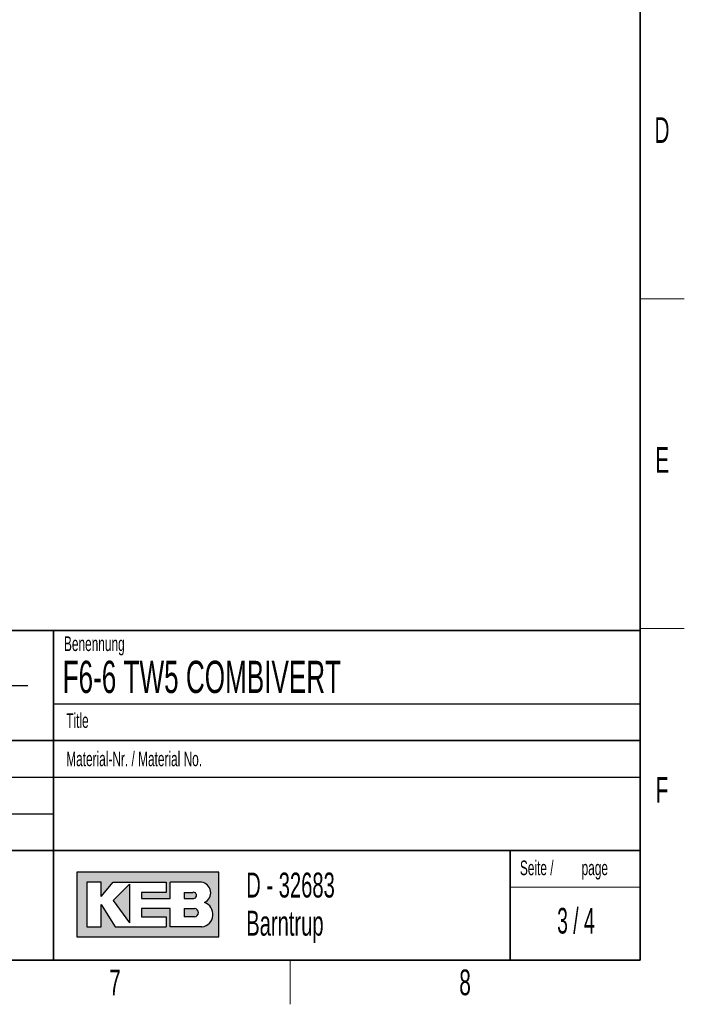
# Paper-space layout 'Blatt3' of a CAD drawing. Header units: millimetres. Extents: x 5 to 418, y 2 to 292.
# Tile 12 of 40: x 323 to 414, y 6 to 140. Entities that reach past the tile are written whole.
import ezdxf

# ---------------------------------------------------------------- set-up
doc = ezdxf.new("R2010")
doc.units = ezdxf.units.MM
doc.layers.add('SLD-0', color=7, linetype='Continuous')
doc.styles.add('SLDTEXTSTYLE0', font='TXT', dxfattribs={"width": 0.605})
doc.styles.add('SLDTEXTSTYLE2', font='TXT', dxfattribs={"width": 0.563})

psp = doc.layouts.new('Blatt3')

# ---------------------------------------------------------------- hatches: boundary and pattern name
at = {"linetype": 'Continuous'}
h = psp.add_hatch(color=7, dxfattribs=at)
h.paths.add_polyline_path([(331.1423676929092, 15.18257760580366), (350.5207896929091, 15.18257760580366), (350.5207896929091, 24.04128480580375), (331.1423676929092, 24.04128480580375)], flags=0)
edge = h.paths.add_edge_path(flags=0)
edge.add_arc((347.9991875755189, 18.26988521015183), 1.720915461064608, -81.72003226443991, 70.17096003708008, ccw=False)
edge.add_line((348.2470169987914, 16.56690822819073), (348.2293995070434, 16.56675060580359))
edge.add_line((348.2293995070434, 16.56675060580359), (343.8767592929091, 16.56675060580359))
edge.add_line((343.8767592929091, 16.56675060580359), (343.8767592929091, 19.05826200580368))
edge.add_line((343.8767592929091, 19.05826200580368), (340.0010748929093, 19.05826200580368))
edge.add_line((340.0010748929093, 19.05826200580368), (340.0010748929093, 17.95092360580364))
edge.add_line((340.0010748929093, 17.95092360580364), (343.3230900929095, 17.95092360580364))
edge.add_line((343.3230900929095, 17.95092360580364), (343.3230900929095, 16.56675060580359))
edge.add_line((343.3230900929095, 16.56675060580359), (336.4022250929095, 16.56675060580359))
edge.add_line((336.4022250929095, 16.56675060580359), (334.4643828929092, 19.61193120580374))
edge.add_line((334.4643828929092, 19.61193120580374), (334.4643828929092, 16.56675060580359))
edge.add_line((334.4643828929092, 16.56675060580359), (332.5265406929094, 16.56675060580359))
edge.add_line((332.5265406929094, 16.56675060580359), (332.5265406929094, 22.65711180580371))
edge.add_line((332.5265406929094, 22.65711180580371), (334.4643828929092, 22.65711180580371))
edge.add_line((334.4643828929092, 22.65711180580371), (334.4643828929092, 20.71926960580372))
edge.add_line((334.4643828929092, 20.71926960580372), (336.1253904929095, 22.65711180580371))
edge.add_line((336.1253904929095, 22.65711180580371), (343.3230900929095, 22.65711180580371))
edge.add_line((343.3230900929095, 22.65711180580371), (343.3230900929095, 21.27293880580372))
edge.add_line((343.3230900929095, 21.27293880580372), (340.0010748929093, 21.27293880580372))
edge.add_line((340.0010748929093, 21.27293880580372), (340.0010748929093, 20.44243500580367))
edge.add_line((340.0010748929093, 20.44243500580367), (343.8767592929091, 20.44243500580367))
edge.add_line((343.8767592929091, 20.44243500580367), (343.8767592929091, 22.65711180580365))
edge.add_line((343.8767592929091, 22.65711180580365), (348.1497422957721, 22.65711180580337))
edge.add_line((348.1497422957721, 22.65711180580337), (348.151741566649, 22.65711180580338))
edge.add_line((348.151741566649, 22.65711180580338), (348.1521661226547, 22.65713246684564))
edge.add_arc((347.9523797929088, 21.20834406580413), 1.462498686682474, -64.4589412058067, 82.1484933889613, ccw=False)
psp.add_hatch(color=7, dxfattribs=at).paths.add_polyline_path([(338.3400672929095, 17.12041980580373), (338.3400672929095, 22.38027720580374), (336.1253904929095, 20.16560040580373)], flags=0)
h = psp.add_hatch(color=7, dxfattribs=at)
edge = h.paths.add_edge_path(flags=0)
edge.add_line((345.8146014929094, 20.44243500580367), (346.974194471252, 20.44243500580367))
edge.add_arc((347.0534490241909, 20.85768690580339), 0.4227474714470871, 259.1945394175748, 460.8054605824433)
edge.add_line((346.9741944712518, 21.27293880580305), (345.8146014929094, 21.27293880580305))
edge.add_line((345.8146014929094, 21.27293880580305), (345.8146014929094, 20.44243500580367))
h = psp.add_hatch(color=7, dxfattribs=at)
edge = h.paths.add_edge_path(flags=0)
edge.add_line((345.8146014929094, 17.95092360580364), (347.1991847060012, 17.95092360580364))
edge.add_arc((347.1991847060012, 18.50459280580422), 0.5536692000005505, 270.0000000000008, 450.0000000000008)
edge.add_line((347.1991847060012, 19.05826200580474), (347.1703327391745, 19.05826200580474))
edge.add_line((347.1703327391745, 19.05826200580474), (345.8146014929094, 19.05826200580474))
edge.add_line((345.8146014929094, 19.05826200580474), (345.8146014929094, 17.95092360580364))

# ---------------------------------------------------------------- linework, layer by layer
at = {"layer": 'SLD-0', "lineweight": 35}
for p, q in [((408, 12), (408, 282.5)), ((135, 57), (408, 57)), ((328, 57.0000000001), (328, 12)), ((408, 57), (408, 12)), ((408, 42), (288, 42)), ((288, 27), (408, 27)), ((390.2572074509, 27), (390.2572074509, 12)), ((26, 12), (408, 12)), ((135, 12), (408, 12))]:
    psp.add_line(p, q, dxfattribs=at)
at = {"layer": 'SLD-0', "lineweight": 18}
for p, q in [((408, 102.25), (414, 102.25)), ((408, 57.25), (414, 57.25)), ((390.2572074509, 22), (408, 22)), ((360.25, 6), (360.25, 12))]:
    psp.add_line(p, q, dxfattribs=at)
at = {"layer": 'SLD-0'}
for p, q in [((313.5, 49.5), (324.5, 49.5)), ((328, 47.0000000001), (408, 47.0000000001)), ((288, 37), (408, 37)), ((288, 32), (328, 32)), ((348.1497422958, 22.6571118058), (348.1517415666, 22.6571118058)), ((348.1517415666, 22.6571118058), (348.1521661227, 22.6571324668)), ((348.229399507, 16.5667506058), (348.2470169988, 16.5669082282))]:
    psp.add_line(p, q, dxfattribs=at)
at = {"layer": 'SLD-0', "linetype": 'Continuous'}
for p, q in [((350.5207896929, 24.0412848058), (331.1423676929, 24.0412848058)), ((331.1423676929, 24.0412848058), (331.1423676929, 15.1825776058)), ((350.5207896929, 15.1825776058), (350.5207896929, 24.0412848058)), ((334.4643828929, 22.6571118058), (332.5265406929, 22.6571118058)), ((332.5265406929, 22.6571118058), (332.5265406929, 16.5667506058)), ((334.4643828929, 20.7192696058), (336.1253904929, 22.6571118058)), ((334.4643828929, 20.7192696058), (334.4643828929, 22.6571118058)), ((336.1253904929, 22.6571118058), (343.3230900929, 22.6571118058)), ((338.3400672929, 22.3802772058), (336.1253904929, 20.1656004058)), ((338.3400672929, 22.3802772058), (338.3400672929, 17.1204198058)), ((343.3230900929, 22.6571118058), (343.3230900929, 21.2729388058)), ((348.1497422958, 22.6571118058), (343.8767592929, 22.6571118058)), ((343.8767592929, 20.4424350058), (343.8767592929, 22.6571118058)), ((348.1497422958, 22.6571118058), (348.1517415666, 22.6571118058)), ((348.1517415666, 22.6571118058), (348.1521661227, 22.6571324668)), ((336.1253904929, 20.1656004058), (338.3400672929, 17.1204198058)), ((340.0010748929, 21.2729388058), (340.0010748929, 20.4424350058)), ((343.3230900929, 21.2729388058), (340.0010748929, 21.2729388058)), ((340.0010748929, 20.4424350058), (343.8767592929, 20.4424350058)), ((345.8146014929, 21.2729388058), (346.9741944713, 21.2729388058)), ((345.8146014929, 21.2729388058), (345.8146014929, 20.4424350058)), ((345.8146014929, 20.4424350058), (346.9741944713, 20.4424350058)), ((334.4643828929, 16.5667506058), (334.4643828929, 19.6119312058)), ((334.4643828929, 19.6119312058), (336.4022250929, 16.5667506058)), ((340.0010748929, 19.0582620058), (340.0010748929, 17.9509236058)), ((343.8767592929, 19.0582620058), (340.0010748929, 19.0582620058)), ((343.8767592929, 16.5667506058), (343.8767592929, 19.0582620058)), ((345.8146014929, 19.0582620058), (347.199184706, 19.0582620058)), ((345.8146014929, 19.0582620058), (345.8146014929, 17.9509236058)), ((347.1703327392, 19.0582620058), (347.199184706, 19.0582620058)), ((340.0010748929, 17.9509236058), (343.3230900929, 17.9509236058)), ((343.3230900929, 17.9509236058), (343.3230900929, 16.5667506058)), ((347.199184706, 17.9509236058), (345.8146014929, 17.9509236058)), ((332.5265406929, 16.5667506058), (334.4643828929, 16.5667506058)), ((336.4022250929, 16.5667506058), (343.3230900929, 16.5667506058)), ((348.229399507, 16.5667506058), (343.8767592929, 16.5667506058)), ((348.229399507, 16.5667506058), (348.2470169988, 16.5669082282)), ((331.1423676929, 15.1825776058), (350.5207896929, 15.1825776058))]:
    psp.add_line(p, q, dxfattribs=at)
for centre, radius, start, end in [((347.9523797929, 21.2083440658), 1.462498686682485, 295.5410587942, 82.1484933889), ((347.0534490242, 20.8576869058), 0.4227474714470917, 259.1945394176, 100.8054605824), ((347.199184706, 18.5045928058), 0.5536692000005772, 270, 90), ((347.9991875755, 18.2698852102), 1.720915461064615, 278.2799677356, 70.1709600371)]:
    psp.add_arc(centre, radius, start, end, dxfattribs=at)

# ---------------------------------------------------------------- texts
at = {"layer": 'SLD-0'}
for s, insert, char_height, attachment_point, style in [('D', (410.9596929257, 127.0010772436), 3.5, 2, 'SLDTEXTSTYLE0'), ('E', (410.9815679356, 82.0010772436), 3.5, 2, 'SLDTEXTSTYLE0'), ('Benennung', (329.4092408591, 56.1865848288), 2, 1, 'SLDTEXTSTYLE0'), ('F6-6 TW5 COMBIVERT', (329.222041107, 52.8643539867), 4.4, 1, 'SLDTEXTSTYLE0'), ('Title', (329.7169273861, 45.7051426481), 2, 1, 'SLDTEXTSTYLE0'), ('Material-Nr. / Material No.', (329.7169273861, 40.4793879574), 2, 1, 'SLDTEXTSTYLE0'), ('F', (410.9536166, 37.0010772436), 3.5, 2, 'SLDTEXTSTYLE0'), ('Seite /', (391.5827404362, 25.611128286), 2, 1, 'SLDTEXTSTYLE0'), ('page', (399.9962824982, 25.6114133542), 2, 1, 'SLDTEXTSTYLE0'), ('D - 32683', (354.2591907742, 23.9656567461), 3.4, 1, 'SLDTEXTSTYLE0'), ('3 / 4', (399.2225360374, 19.1523676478), 3.5, 2, 'SLDTEXTSTYLE2'), ('1:1.5', (312.6833009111, 18.426931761), 5, 1, 'SLDTEXTSTYLE0'), ('Barntrup', (354.2591907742, 18.765656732), 3.4, 1, 'SLDTEXTSTYLE0'), ('8', (384.1027123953, 10.7429955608), 3.5, 2, 'SLDTEXTSTYLE0'), ('7', (336.3527123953, 10.7429955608), 3.5, 2, 'SLDTEXTSTYLE0')]:
    psp.add_mtext(s, dxfattribs=dict(at, insert=insert, char_height=char_height, attachment_point=attachment_point, style=style))

doc.saveas('drawing.dxf')
